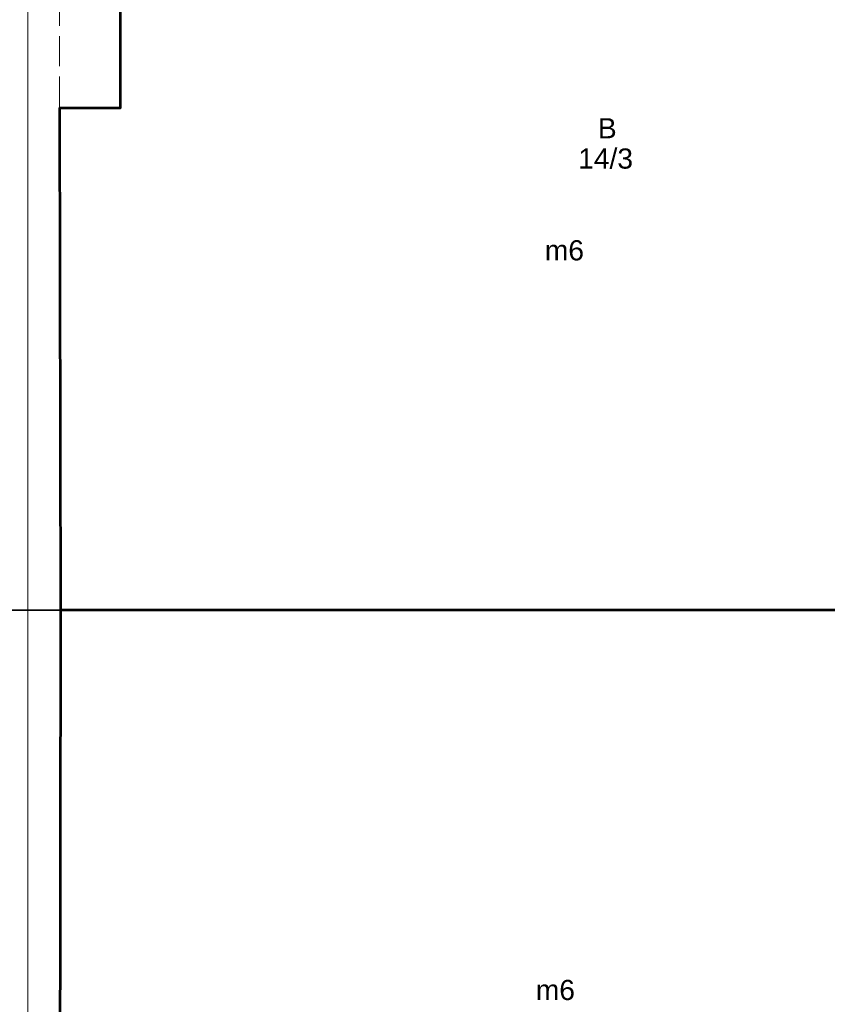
# Model space of a CAD drawing. Header units: millimetres. Extents: x 6503307 to 6504695, y 5886099 to 5887123.
# Tile 41 of 77: x 6503992 to 6504032, y 5886241 to 5886289. Entities that reach past the tile are written whole.
import ezdxf
from ezdxf.enums import TextEntityAlignment as Align

# ---------------------------------------------------------------- set-up
doc = ezdxf.new("R2010")
doc.units = ezdxf.units.MM
doc.linetypes.add('EGBU01', pattern=[2, 0.5, -0.5, 0.5, -0.5])
doc.linetypes.add('OTKU_A05', pattern=[2, 1.5, -0.5])
for name, color, linetype, lineweight in [('1_KONST', 5, 'Continuous', 20), ('Budynki EGiB', 18, 'Continuous', 0), ('Działki', 18, 'Continuous', 0), ('Komunikacja (obszary)', 18, 'Continuous', 0)]:
    doc.layers.add(name, color=color, linetype=linetype, lineweight=lineweight)
doc.layers.add('Użytki gruntowe', color=7, linetype='Continuous', lineweight=0, true_color=0x008000)
doc.styles.add('DOMYSLNA_CZCIONKA', font='arial.ttf')

msp = doc.modelspace()

# ---------------------------------------------------------------- linework, layer by layer
at = {"layer": '1_KONST', "color": 0}
msp.add_lwpolyline([(6503992.56321, 5886216.63376), (6504188.49188, 5886216.6431), (6504188.49188, 5886359.54232), (6503992.56321, 5886359.54232)], close=True, dxfattribs=at)
at = {"layer": 'Budynki EGiB', "color": 7, "linetype": 'Continuous', "lineweight": 53, "flags": 128}
for points in [[(6503997.14399, 5886296.25706), (6503997.13399, 5886285.02706), (6503994.12399, 5886285.02706), (6503994.17399, 5886260.13706), (6504011.02399, 5886260.15706), (6504043.70399, 5886260.13706), (6504043.65396, 5886296.32137), (6503997.14399, 5886296.25706)], [(6504043.70399, 5886260.13706), (6503994.17399, 5886260.13706), (6503994.12399, 5886222.48706), (6504043.68399, 5886222.50706), (6504043.70399, 5886260.13706)]]:
    msp.add_lwpolyline(points, close=True, dxfattribs=at)
at = {"layer": 'Działki', "color": 0, "linetype": 'ByBlock', "lineweight": 25, "flags": 128}
msp.add_lwpolyline([(6503986.74399, 5886305.44706), (6503986.98399, 5886284.09706), (6503987.11399, 5886272.49706), (6503987.28399, 5886260.13706), (6504056.36399, 5886260.13706), (6504054.32399, 5886304.71706), (6503986.74399, 5886305.44706)], close=True, dxfattribs=at)
at = {"layer": 'Działki', "color": 0, "linetype": 'Continuous', "lineweight": 25, "flags": 128}
msp.add_lwpolyline([(6503987.28399, 5886260.13706), (6503987.91399, 5886215.62706), (6504001.87399, 5886215.36706), (6504027.23399, 5886215.45706), (6504058.21399, 5886219.79706), (6504056.36399, 5886260.13706), (6503987.28399, 5886260.13706)], close=True, dxfattribs=at)
at = {"layer": 'Komunikacja (obszary)', "color": 7, "linetype": 'OTKU_A05', "lineweight": 0, "flags": 128}
msp.add_lwpolyline([(6503994.12746, 5886225.09706), (6503994.17399, 5886260.13706), (6503994.12399, 5886285.02706), (6503994.12399, 5886296.25706), (6503997.14399, 5886296.25706), (6504043.65396, 5886296.32137), (6504043.70399, 5886260.13706), (6504043.68537, 5886225.09706), (6504043.68399, 5886222.50706), (6504052.89399, 5886222.37706), (6504054.96399, 5886222.47706), (6504054.89399, 5886224.65706), (6504054.87581, 5886225.09706), (6504054.58399, 5886232.15706), (6504054.07399, 5886232.78706), (6504053.83399, 5886233.72706), (6504053.78399, 5886234.91706), (6504053.78399, 5886241.71706), (6504053.75399, 5886248.40706), (6504053.74399, 5886260.87706), (6504053.74399, 5886280.93706), (6504053.71399, 5886296.97706), (6504054.37399, 5886296.94706), (6504054.39399, 5886304.58706), (6504045.43399, 5886304.72706), (6504032.59399, 5886304.84706), (6504032.58399, 5886304.26706), (6504030.57399, 5886304.24706), (6504030.54399, 5886304.86706), (6504021.86399, 5886304.92706), (6504021.84399, 5886304.34706), (6504019.64399, 5886304.36706), (6504019.63399, 5886304.96706), (6503999.72399, 5886305.24706), (6503987.13399, 5886305.30706), (6503987.08403, 5886300.9504), (6503987.32399, 5886300.97706), (6503987.38399, 5886298.53706), (6503986.81399, 5886298.55706), (6503986.84485, 5886296.46511), (6503986.84718, 5886296.30723), (6503986.89399, 5886296.30706), (6503988.94399, 5886296.29706), (6503989.03399, 5886266.70706), (6503989.08399, 5886243.58706), (6503989.11849, 5886225.09706), (6503989.12399, 5886222.14706), (6503989.56399, 5886220.51706), (6503990.18399, 5886219.57706), (6503991.15399, 5886218.58706), (6503992.20399, 5886217.91706), (6503992.22399, 5886217.27706), (6503992.22399, 5886215.74706), (6503992.23509, 5886215.56147), (6503993.62676, 5886215.55435), (6503993.83415, 5886215.55329), (6503995.42976, 5886215.54512), (6504001.12667, 5886215.51594), (6504004.36507, 5886215.49936), (6504004.64773, 5886215.49791), (6504004.80724, 5886215.4971), (6504004.99425, 5886215.49899), (6504005.16216, 5886215.50079), (6504005.30671, 5886215.50234), (6504005.47605, 5886215.50415), (6504005.62271, 5886215.50572), (6504005.73187, 5886215.50689), (6504005.87077, 5886215.50837), (6504006.27883, 5886215.51274), (6504006.56264, 5886215.51578), (6504006.82943, 5886215.51864), (6504007.09973, 5886215.52153), (6504007.36578, 5886215.52438), (6504007.63609, 5886215.52727), (6504007.90217, 5886215.53012), (6504008.01283, 5886215.5313), (6504008.27814, 5886215.53414), (6504008.54276, 5886215.53698), (6504008.63221, 5886215.53794), (6504009.94605, 5886215.552), (6504010.26397, 5886222.49358), (6503994.12399, 5886222.48706), (6503994.12746, 5886225.09706)], close=True, dxfattribs=at)
at = {"layer": 'Użytki gruntowe', "color": 96, "linetype": 'EGBU01', "lineweight": 18, "true_color": 0x008000, "flags": 128}
for points in [[(6503986.74399, 5886305.44706), (6503986.98399, 5886284.09706), (6503987.11399, 5886272.49706), (6503987.28399, 5886260.13706), (6504056.36399, 5886260.13706), (6504054.32399, 5886304.71706), (6503990.46399, 5886305.40706), (6503986.74399, 5886305.44706)], [(6503987.28399, 5886260.13706), (6503987.91399, 5886215.62706), (6504001.87399, 5886215.36706), (6504027.23399, 5886215.45706), (6504058.21399, 5886219.79706), (6504056.36399, 5886260.13706), (6503987.28399, 5886260.13706)]]:
    msp.add_lwpolyline(points, close=True, dxfattribs=at)

# ---------------------------------------------------------------- texts
at = {"layer": 'Działki', "color": 7, "lineweight": 0, "style": 'DOMYSLNA_CZCIONKA'}
for s, p in [('14/3', (6504021.20364, 5886282.52614)), ('m6', (6504019.1618, 5886277.97796)), ('m6', (6504018.71364, 5886241.31516))]:
    msp.add_text(s, height=1, dxfattribs=at).set_placement(p, align=Align.MIDDLE_CENTER)
at = {"layer": 'Użytki gruntowe', "color": 96, "true_color": 0x008000, "style": 'DOMYSLNA_CZCIONKA'}
msp.add_text('B', height=1, dxfattribs=at).set_placement((6504021.28684, 5886284.02619), align=Align.MIDDLE_CENTER)

doc.saveas('drawing.dxf')
